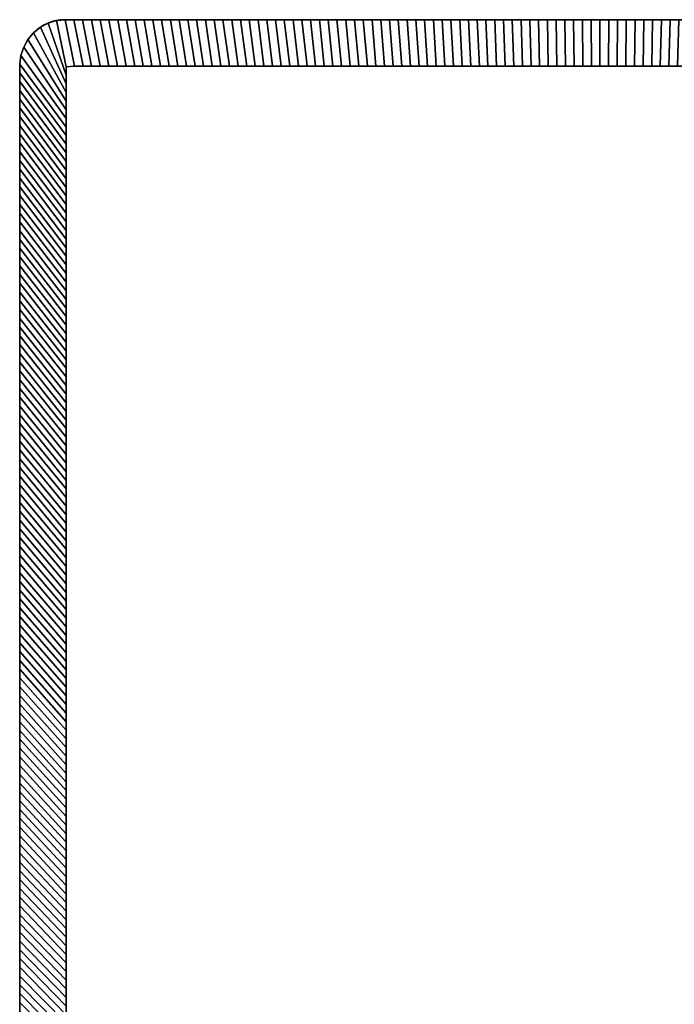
# Model space of a CAD drawing. Extents: x -14.9 to 10.5, y -11.3 to 8.7.
# Tile 6 of 14: x -14.9 to -11.6, y 3.7 to 8.7. Entities that reach past the tile are written whole.
import ezdxf

# ---------------------------------------------------------------- set-up
doc = ezdxf.new("R2010")
doc.units = 0
doc.header["$MEASUREMENT"] = 0
doc.layers.get('0').update_dxf_attribs({"linetype": 'CONTINUOUS'})

# ---------------------------------------------------------------- blocks, each defined once
blk = doc.blocks.new('cover-1')
blk.add_lwpolyline([(-3.3346, 1.7598), (3.3346, 1.7598, -0.414214), (3.5315, 1.563), (3.5315, -1.563, -0.414214), (3.3346, -1.7598), (-3.3346, -1.7598, -0.414214), (-3.5315, -1.563), (-3.5315, 1.563, -0.414214)], format="xyb", close=True)
for centre, radius in [((-3.2677, 1.4961), 0.0984), ((-1.2992, 1.4961), 0.0984), ((-2.6575, 0.4823), 0.0984), ((-2.2835, 0), 0.4724), ((-1.9094, -0.4823), 0.0984), ((-3.2677, -1.4961), 0.0984), ((-1.2992, -1.4961), 0.0984)]:
    blk.add_circle(centre, radius)

msp = doc.modelspace()

# ---------------------------------------------------------------- linework, layer by layer
at = {"elevation": -14.2262}
msp.add_lwpolyline([(10.5408, 5.0585, 0.164351), (10.5409, 5.1343), (9.4798, 8.6128, 0.32213), (9.3678, 8.6934), (8.7795, 8.6934), (-14.6962, 8.6934, 0.376322), (-14.9017, 8.4589), (-14.9017, -11.0714), (-14.9017, -11.0721, 0.376322), (-14.6962, -11.3066), (8.7795, -11.3066), (9.3678, -11.3066, 0.318681), (9.4804, -11.2243), (10.5409, -7.7474, 0.154887), (10.542, -7.6752, -0.15531)], format="xyb", close=True, dxfattribs=at)
at = {"extrusion": (-1, 6.12323e-17, 6.12323e-17), "elevation": 14.9017}
for points in [[(0.5188, -7.2971), (-6.5678, -7.2971, -0.414214), (-6.804, -7.0608), (-6.804, -3.5175, -0.414214), (-6.5678, -3.2813), (0.5188, -3.2813, -0.414214), (0.7551, -3.5175), (0.7551, -7.0608, -0.414214)], [(0.5188, -7.1002), (-6.5678, -7.1002, -0.414214), (-6.6071, -7.0608), (-6.6071, -3.5175, -0.414214), (-6.5678, -3.4782), (0.5188, -3.4782, -0.414214), (0.5582, -3.5175), (0.5582, -7.0608, -0.414214)]]:
    msp.add_lwpolyline(points, format="xyb", close=True, dxfattribs=at)
at = {"extrusion": (-1, 6.12323e-17, 6.12323e-17)}
for centre in [(-6.2922, -3.7931, 14.9017), (-6.2922, -6.7853, 14.9017), (-4.3237, -3.7931, 14.9017), (-4.3237, -6.7853, 14.9017)]:
    msp.add_circle(centre, 0.1181, dxfattribs=at)

# ---------------------------------------------------------------- block references
msp.add_blockref('cover-1', (-3.0245, -5.2892, 14.9017), dxfattribs=at)

# ---------------------------------------------------------------- meshes
mesh = msp.add_polymesh((2, 9))
for k, corner in enumerate([(-14.5377, 8.6934, 13.3538), (-14.5822, 8.6934, 13.3538), (-14.6267, 8.6934, 13.3538), (-14.6712, 8.6934, 13.3538), (-14.7154, 8.69, 13.3538), (-14.7577, 8.6766, 13.3538), (-14.7968, 8.6554, 13.3538), (-14.8312, 8.6274, 13.3538), (-14.8598, 8.5933, 13.3538), (-14.493, 8.4572, 13.59), (-14.5367, 8.4572, 13.59), (-14.5804, 8.4572, 13.59), (-14.6241, 8.4572, 13.59), (-14.6655, 8.4548, 13.59), (-14.6655, 8.4111, 13.59), (-14.6655, 8.3674, 13.59), (-14.6655, 8.3237, 13.59), (-14.6655, 8.2799, 13.59)]):
    mesh.set_mesh_vertex(divmod(k, 9), corner)
mesh = msp.add_polymesh((2, 9))
for k, corner in enumerate([(-14.8312, 8.6274, -14.2262), (-14.7968, 8.6554, -14.2262), (-14.7577, 8.6766, -14.2262), (-14.7154, 8.69, -14.2262), (-14.6712, 8.6934, -14.2262), (-14.6267, 8.6934, -14.2262), (-14.5822, 8.6934, -14.2262), (-14.5377, 8.6934, -14.2262), (-14.4932, 8.6934, -14.2262), (-14.6655, 8.3237, -14.4624), (-14.6655, 8.3674, -14.4624), (-14.6655, 8.4111, -14.4624), (-14.6655, 8.4548, -14.4624), (-14.6241, 8.4572, -14.4624), (-14.5804, 8.4572, -14.4624), (-14.5367, 8.4572, -14.4624), (-14.493, 8.4572, -14.4624), (-14.4492, 8.4572, -14.4624)]):
    mesh.set_mesh_vertex(divmod(k, 9), corner)
mesh = msp.add_polymesh((2, 9))
for k, corner in enumerate([(-14.1817, 8.6934, 13.3538), (-14.2262, 8.6934, 13.3538), (-14.2707, 8.6934, 13.3538), (-14.3152, 8.6934, 13.3538), (-14.3597, 8.6934, 13.3538), (-14.4042, 8.6934, 13.3538), (-14.4487, 8.6934, 13.3538), (-14.4932, 8.6934, 13.3538), (-14.5377, 8.6934, 13.3538), (-14.1431, 8.4572, 13.59), (-14.1869, 8.4572, 13.59), (-14.2306, 8.4572, 13.59), (-14.2743, 8.4572, 13.59), (-14.3181, 8.4572, 13.59), (-14.3618, 8.4572, 13.59), (-14.4055, 8.4572, 13.59), (-14.4492, 8.4572, 13.59), (-14.493, 8.4572, 13.59)]):
    mesh.set_mesh_vertex(divmod(k, 9), corner)
mesh = msp.add_polymesh((2, 9))
for k, corner in enumerate([(-14.4932, 8.6934, -14.2262), (-14.4487, 8.6934, -14.2262), (-14.4042, 8.6934, -14.2262), (-14.3597, 8.6934, -14.2262), (-14.3152, 8.6934, -14.2262), (-14.2707, 8.6934, -14.2262), (-14.2262, 8.6934, -14.2262), (-14.1817, 8.6934, -14.2262), (-14.1372, 8.6934, -14.2262), (-14.4492, 8.4572, -14.4624), (-14.4055, 8.4572, -14.4624), (-14.3618, 8.4572, -14.4624), (-14.3181, 8.4572, -14.4624), (-14.2743, 8.4572, -14.4624), (-14.2306, 8.4572, -14.4624), (-14.1869, 8.4572, -14.4624), (-14.1431, 8.4572, -14.4624), (-14.0994, 8.4572, -14.4624)]):
    mesh.set_mesh_vertex(divmod(k, 9), corner)
mesh = msp.add_polymesh((2, 9))
for k, corner in enumerate([(-13.8257, 8.6934, 13.3538), (-13.8702, 8.6934, 13.3538), (-13.9147, 8.6934, 13.3538), (-13.9592, 8.6934, 13.3538), (-14.0037, 8.6934, 13.3538), (-14.0482, 8.6934, 13.3538), (-14.0927, 8.6934, 13.3538), (-14.1372, 8.6934, 13.3538), (-14.1817, 8.6934, 13.3538), (-13.7933, 8.4572, 13.59), (-13.837, 8.4572, 13.59), (-13.8808, 8.4572, 13.59), (-13.9245, 8.4572, 13.59), (-13.9682, 8.4572, 13.59), (-14.012, 8.4572, 13.59), (-14.0557, 8.4572, 13.59), (-14.0994, 8.4572, 13.59), (-14.1431, 8.4572, 13.59)]):
    mesh.set_mesh_vertex(divmod(k, 9), corner)
mesh = msp.add_polymesh((2, 9))
for k, corner in enumerate([(-14.1372, 8.6934, -14.2262), (-14.0927, 8.6934, -14.2262), (-14.0482, 8.6934, -14.2262), (-14.0037, 8.6934, -14.2262), (-13.9592, 8.6934, -14.2262), (-13.9147, 8.6934, -14.2262), (-13.8702, 8.6934, -14.2262), (-13.8257, 8.6934, -14.2262), (-13.7812, 8.6934, -14.2262), (-14.0994, 8.4572, -14.4624), (-14.0557, 8.4572, -14.4624), (-14.012, 8.4572, -14.4624), (-13.9682, 8.4572, -14.4624), (-13.9245, 8.4572, -14.4624), (-13.8808, 8.4572, -14.4624), (-13.837, 8.4572, -14.4624), (-13.7933, 8.4572, -14.4624), (-13.7496, 8.4572, -14.4624)]):
    mesh.set_mesh_vertex(divmod(k, 9), corner)
mesh = msp.add_polymesh((2, 9))
for k, corner in enumerate([(-13.4697, 8.6934, 13.3538), (-13.5142, 8.6934, 13.3538), (-13.5587, 8.6934, 13.3538), (-13.6032, 8.6934, 13.3538), (-13.6477, 8.6934, 13.3538), (-13.6922, 8.6934, 13.3538), (-13.7367, 8.6934, 13.3538), (-13.7812, 8.6934, 13.3538), (-13.8257, 8.6934, 13.3538), (-13.4435, 8.4572, 13.59), (-13.4872, 8.4572, 13.59), (-13.531, 8.4572, 13.59), (-13.5747, 8.4572, 13.59), (-13.6184, 8.4572, 13.59), (-13.6621, 8.4572, 13.59), (-13.7059, 8.4572, 13.59), (-13.7496, 8.4572, 13.59), (-13.7933, 8.4572, 13.59)]):
    mesh.set_mesh_vertex(divmod(k, 9), corner)
mesh = msp.add_polymesh((2, 9))
for k, corner in enumerate([(-13.7812, 8.6934, -14.2262), (-13.7367, 8.6934, -14.2262), (-13.6922, 8.6934, -14.2262), (-13.6477, 8.6934, -14.2262), (-13.6032, 8.6934, -14.2262), (-13.5587, 8.6934, -14.2262), (-13.5142, 8.6934, -14.2262), (-13.4697, 8.6934, -14.2262), (-13.4252, 8.6934, -14.2262), (-13.7496, 8.4572, -14.4624), (-13.7059, 8.4572, -14.4624), (-13.6621, 8.4572, -14.4624), (-13.6184, 8.4572, -14.4624), (-13.5747, 8.4572, -14.4624), (-13.531, 8.4572, -14.4624), (-13.4872, 8.4572, -14.4624), (-13.4435, 8.4572, -14.4624), (-13.3998, 8.4572, -14.4624)]):
    mesh.set_mesh_vertex(divmod(k, 9), corner)
mesh = msp.add_polymesh((2, 9))
for k, corner in enumerate([(-13.1137, 8.6934, 13.3538), (-13.1582, 8.6934, 13.3538), (-13.2027, 8.6934, 13.3538), (-13.2472, 8.6934, 13.3538), (-13.2917, 8.6934, 13.3538), (-13.3362, 8.6934, 13.3538), (-13.3807, 8.6934, 13.3538), (-13.4252, 8.6934, 13.3538), (-13.4697, 8.6934, 13.3538), (-13.0937, 8.4572, 13.59), (-13.1374, 8.4572, 13.59), (-13.1811, 8.4572, 13.59), (-13.2249, 8.4572, 13.59), (-13.2686, 8.4572, 13.59), (-13.3123, 8.4572, 13.59), (-13.356, 8.4572, 13.59), (-13.3998, 8.4572, 13.59), (-13.4435, 8.4572, 13.59)]):
    mesh.set_mesh_vertex(divmod(k, 9), corner)
mesh = msp.add_polymesh((2, 9))
for k, corner in enumerate([(-13.4252, 8.6934, -14.2262), (-13.3807, 8.6934, -14.2262), (-13.3362, 8.6934, -14.2262), (-13.2917, 8.6934, -14.2262), (-13.2472, 8.6934, -14.2262), (-13.2027, 8.6934, -14.2262), (-13.1582, 8.6934, -14.2262), (-13.1137, 8.6934, -14.2262), (-13.0692, 8.6934, -14.2262), (-13.3998, 8.4572, -14.4624), (-13.356, 8.4572, -14.4624), (-13.3123, 8.4572, -14.4624), (-13.2686, 8.4572, -14.4624), (-13.2249, 8.4572, -14.4624), (-13.1811, 8.4572, -14.4624), (-13.1374, 8.4572, -14.4624), (-13.0937, 8.4572, -14.4624), (-13.0499, 8.4572, -14.4624)]):
    mesh.set_mesh_vertex(divmod(k, 9), corner)
mesh = msp.add_polymesh((2, 9))
for k, corner in enumerate([(-12.7578, 8.6934, 13.3538), (-12.8023, 8.6934, 13.3538), (-12.8468, 8.6934, 13.3538), (-12.8913, 8.6934, 13.3538), (-12.9358, 8.6934, 13.3538), (-12.9803, 8.6934, 13.3538), (-13.0247, 8.6934, 13.3538), (-13.0692, 8.6934, 13.3538), (-13.1137, 8.6934, 13.3538), (-12.7439, 8.4572, 13.59), (-12.7876, 8.4572, 13.59), (-12.8313, 8.4572, 13.59), (-12.875, 8.4572, 13.59), (-12.9188, 8.4572, 13.59), (-12.9625, 8.4572, 13.59), (-13.0062, 8.4572, 13.59), (-13.0499, 8.4572, 13.59), (-13.0937, 8.4572, 13.59)]):
    mesh.set_mesh_vertex(divmod(k, 9), corner)
mesh = msp.add_polymesh((2, 9))
for k, corner in enumerate([(-13.0692, 8.6934, -14.2262), (-13.0247, 8.6934, -14.2262), (-12.9803, 8.6934, -14.2262), (-12.9358, 8.6934, -14.2262), (-12.8913, 8.6934, -14.2262), (-12.8468, 8.6934, -14.2262), (-12.8023, 8.6934, -14.2262), (-12.7578, 8.6934, -14.2262), (-12.7133, 8.6934, -14.2262), (-13.0499, 8.4572, -14.4624), (-13.0062, 8.4572, -14.4624), (-12.9625, 8.4572, -14.4624), (-12.9188, 8.4572, -14.4624), (-12.875, 8.4572, -14.4624), (-12.8313, 8.4572, -14.4624), (-12.7876, 8.4572, -14.4624), (-12.7439, 8.4572, -14.4624), (-12.7001, 8.4572, -14.4624)]):
    mesh.set_mesh_vertex(divmod(k, 9), corner)
mesh = msp.add_polymesh((2, 9))
for k, corner in enumerate([(-12.4018, 8.6934, 13.3538), (-12.4463, 8.6934, 13.3538), (-12.4908, 8.6934, 13.3538), (-12.5353, 8.6934, 13.3538), (-12.5798, 8.6934, 13.3538), (-12.6243, 8.6934, 13.3538), (-12.6688, 8.6934, 13.3538), (-12.7133, 8.6934, 13.3538), (-12.7578, 8.6934, 13.3538), (-12.394, 8.4572, 13.59), (-12.4378, 8.4572, 13.59), (-12.4815, 8.4572, 13.59), (-12.5252, 8.4572, 13.59), (-12.5689, 8.4572, 13.59), (-12.6127, 8.4572, 13.59), (-12.6564, 8.4572, 13.59), (-12.7001, 8.4572, 13.59), (-12.7439, 8.4572, 13.59)]):
    mesh.set_mesh_vertex(divmod(k, 9), corner)
mesh = msp.add_polymesh((2, 9))
for k, corner in enumerate([(-12.7133, 8.6934, -14.2262), (-12.6688, 8.6934, -14.2262), (-12.6243, 8.6934, -14.2262), (-12.5798, 8.6934, -14.2262), (-12.5353, 8.6934, -14.2262), (-12.4908, 8.6934, -14.2262), (-12.4463, 8.6934, -14.2262), (-12.4018, 8.6934, -14.2262), (-12.3573, 8.6934, -14.2262), (-12.7001, 8.4572, -14.4624), (-12.6564, 8.4572, -14.4624), (-12.6127, 8.4572, -14.4624), (-12.5689, 8.4572, -14.4624), (-12.5252, 8.4572, -14.4624), (-12.4815, 8.4572, -14.4624), (-12.4378, 8.4572, -14.4624), (-12.394, 8.4572, -14.4624), (-12.3503, 8.4572, -14.4624)]):
    mesh.set_mesh_vertex(divmod(k, 9), corner)
mesh = msp.add_polymesh((2, 9))
for k, corner in enumerate([(-12.0458, 8.6934, 13.3538), (-12.0903, 8.6934, 13.3538), (-12.1348, 8.6934, 13.3538), (-12.1793, 8.6934, 13.3538), (-12.2238, 8.6934, 13.3538), (-12.2683, 8.6934, 13.3538), (-12.3128, 8.6934, 13.3538), (-12.3573, 8.6934, 13.3538), (-12.4018, 8.6934, 13.3538), (-12.0442, 8.4572, 13.59), (-12.0879, 8.4572, 13.59), (-12.1317, 8.4572, 13.59), (-12.1754, 8.4572, 13.59), (-12.2191, 8.4572, 13.59), (-12.2629, 8.4572, 13.59), (-12.3066, 8.4572, 13.59), (-12.3503, 8.4572, 13.59), (-12.394, 8.4572, 13.59)]):
    mesh.set_mesh_vertex(divmod(k, 9), corner)
mesh = msp.add_polymesh((2, 9))
for k, corner in enumerate([(-12.3573, 8.6934, -14.2262), (-12.3128, 8.6934, -14.2262), (-12.2683, 8.6934, -14.2262), (-12.2238, 8.6934, -14.2262), (-12.1793, 8.6934, -14.2262), (-12.1348, 8.6934, -14.2262), (-12.0903, 8.6934, -14.2262), (-12.0458, 8.6934, -14.2262), (-12.0013, 8.6934, -14.2262), (-12.3503, 8.4572, -14.4624), (-12.3066, 8.4572, -14.4624), (-12.2629, 8.4572, -14.4624), (-12.2191, 8.4572, -14.4624), (-12.1754, 8.4572, -14.4624), (-12.1317, 8.4572, -14.4624), (-12.0879, 8.4572, -14.4624), (-12.0442, 8.4572, -14.4624), (-12.0005, 8.4572, -14.4624)]):
    mesh.set_mesh_vertex(divmod(k, 9), corner)
mesh = msp.add_polymesh((2, 9))
for k, corner in enumerate([(-11.6898, 8.6934, 13.3538), (-11.7343, 8.6934, 13.3538), (-11.7788, 8.6934, 13.3538), (-11.8233, 8.6934, 13.3538), (-11.8678, 8.6934, 13.3538), (-11.9123, 8.6934, 13.3538), (-11.9568, 8.6934, 13.3538), (-12.0013, 8.6934, 13.3538), (-12.0458, 8.6934, 13.3538), (-11.6944, 8.4572, 13.59), (-11.7381, 8.4572, 13.59), (-11.7818, 8.4572, 13.59), (-11.8256, 8.4572, 13.59), (-11.8693, 8.4572, 13.59), (-11.913, 8.4572, 13.59), (-11.9568, 8.4572, 13.59), (-12.0005, 8.4572, 13.59), (-12.0442, 8.4572, 13.59)]):
    mesh.set_mesh_vertex(divmod(k, 9), corner)
mesh = msp.add_polymesh((2, 9))
for k, corner in enumerate([(-12.0013, 8.6934, -14.2262), (-11.9568, 8.6934, -14.2262), (-11.9123, 8.6934, -14.2262), (-11.8678, 8.6934, -14.2262), (-11.8233, 8.6934, -14.2262), (-11.7788, 8.6934, -14.2262), (-11.7343, 8.6934, -14.2262), (-11.6898, 8.6934, -14.2262), (-11.6453, 8.6934, -14.2262), (-12.0005, 8.4572, -14.4624), (-11.9568, 8.4572, -14.4624), (-11.913, 8.4572, -14.4624), (-11.8693, 8.4572, -14.4624), (-11.8256, 8.4572, -14.4624), (-11.7818, 8.4572, -14.4624), (-11.7381, 8.4572, -14.4624), (-11.6944, 8.4572, -14.4624), (-11.6507, 8.4572, -14.4624)]):
    mesh.set_mesh_vertex(divmod(k, 9), corner)
mesh = msp.add_polymesh((2, 9))
for k, corner in enumerate([(-11.3338, 8.6934, 13.3538), (-11.3783, 8.6934, 13.3538), (-11.4228, 8.6934, 13.3538), (-11.4673, 8.6934, 13.3538), (-11.5118, 8.6934, 13.3538), (-11.5563, 8.6934, 13.3538), (-11.6008, 8.6934, 13.3538), (-11.6453, 8.6934, 13.3538), (-11.6898, 8.6934, 13.3538), (-11.3446, 8.4572, 13.59), (-11.3883, 8.4572, 13.59), (-11.432, 8.4572, 13.59), (-11.4758, 8.4572, 13.59), (-11.5195, 8.4572, 13.59), (-11.5632, 8.4572, 13.59), (-11.6069, 8.4572, 13.59), (-11.6507, 8.4572, 13.59), (-11.6944, 8.4572, 13.59)]):
    mesh.set_mesh_vertex(divmod(k, 9), corner)
mesh = msp.add_polymesh((2, 9))
for k, corner in enumerate([(-11.6453, 8.6934, -14.2262), (-11.6008, 8.6934, -14.2262), (-11.5563, 8.6934, -14.2262), (-11.5118, 8.6934, -14.2262), (-11.4673, 8.6934, -14.2262), (-11.4228, 8.6934, -14.2262), (-11.3783, 8.6934, -14.2262), (-11.3338, 8.6934, -14.2262), (-11.2893, 8.6934, -14.2262), (-11.6507, 8.4572, -14.4624), (-11.6069, 8.4572, -14.4624), (-11.5632, 8.4572, -14.4624), (-11.5195, 8.4572, -14.4624), (-11.4758, 8.4572, -14.4624), (-11.432, 8.4572, -14.4624), (-11.3883, 8.4572, -14.4624), (-11.3446, 8.4572, -14.4624), (-11.3008, 8.4572, -14.4624)]):
    mesh.set_mesh_vertex(divmod(k, 9), corner)
mesh = msp.add_polymesh((2, 9))
for k, corner in enumerate([(-14.9017, 8.2904, -14.2262), (-14.9017, 8.3349, -14.2262), (-14.9017, 8.3794, -14.2262), (-14.9017, 8.4239, -14.2262), (-14.9015, 8.4684, -14.2262), (-14.8956, 8.5124, -14.2262), (-14.8815, 8.5546, -14.2262), (-14.8598, 8.5933, -14.2262), (-14.8312, 8.6274, -14.2262), (-14.6655, 7.9738, -14.4624), (-14.6655, 8.0176, -14.4624), (-14.6655, 8.0613, -14.4624), (-14.6655, 8.105, -14.4624), (-14.6655, 8.1488, -14.4624), (-14.6655, 8.1925, -14.4624), (-14.6655, 8.2362, -14.4624), (-14.6655, 8.2799, -14.4624), (-14.6655, 8.3237, -14.4624)]):
    mesh.set_mesh_vertex(divmod(k, 9), corner)
mesh = msp.add_polymesh((2, 9))
for k, corner in enumerate([(-14.8598, 8.5933, 13.3538), (-14.8815, 8.5546, 13.3538), (-14.8956, 8.5124, 13.3538), (-14.9015, 8.4684, 13.3538), (-14.9017, 8.4239, 13.3538), (-14.9017, 8.3794, 13.3538), (-14.9017, 8.3349, 13.3538), (-14.9017, 8.2904, 13.3538), (-14.9017, 8.2459, 13.3538), (-14.6655, 8.2799, 13.59), (-14.6655, 8.2362, 13.59), (-14.6655, 8.1925, 13.59), (-14.6655, 8.1488, 13.59), (-14.6655, 8.105, 13.59), (-14.6655, 8.0613, 13.59), (-14.6655, 8.0176, 13.59), (-14.6655, 7.9738, 13.59), (-14.6655, 7.9301, 13.59)]):
    mesh.set_mesh_vertex(divmod(k, 9), corner)
mesh = msp.add_polymesh((2, 9))
for k, corner in enumerate([(-14.9017, 7.9344, -14.2262), (-14.9017, 7.9789, -14.2262), (-14.9017, 8.0234, -14.2262), (-14.9017, 8.0679, -14.2262), (-14.9017, 8.1124, -14.2262), (-14.9017, 8.1569, -14.2262), (-14.9017, 8.2014, -14.2262), (-14.9017, 8.2459, -14.2262), (-14.9017, 8.2904, -14.2262), (-14.6655, 7.624, -14.4624), (-14.6655, 7.6677, -14.4624), (-14.6655, 7.7115, -14.4624), (-14.6655, 7.7552, -14.4624), (-14.6655, 7.7989, -14.4624), (-14.6655, 7.8427, -14.4624), (-14.6655, 7.8864, -14.4624), (-14.6655, 7.9301, -14.4624), (-14.6655, 7.9738, -14.4624)]):
    mesh.set_mesh_vertex(divmod(k, 9), corner)
mesh = msp.add_polymesh((2, 9))
for k, corner in enumerate([(-14.9017, 8.2459, 13.3538), (-14.9017, 8.2014, 13.3538), (-14.9017, 8.1569, 13.3538), (-14.9017, 8.1124, 13.3538), (-14.9017, 8.0679, 13.3538), (-14.9017, 8.0234, 13.3538), (-14.9017, 7.9789, 13.3538), (-14.9017, 7.9344, 13.3538), (-14.9017, 7.8899, 13.3538), (-14.6655, 7.9301, 13.59), (-14.6655, 7.8864, 13.59), (-14.6655, 7.8427, 13.59), (-14.6655, 7.7989, 13.59), (-14.6655, 7.7552, 13.59), (-14.6655, 7.7115, 13.59), (-14.6655, 7.6677, 13.59), (-14.6655, 7.624, 13.59), (-14.6655, 7.5803, 13.59)]):
    mesh.set_mesh_vertex(divmod(k, 9), corner)
mesh = msp.add_polymesh((2, 9))
for k, corner in enumerate([(-14.9017, 7.5784, -14.2262), (-14.9017, 7.6229, -14.2262), (-14.9017, 7.6674, -14.2262), (-14.9017, 7.7119, -14.2262), (-14.9017, 7.7564, -14.2262), (-14.9017, 7.8009, -14.2262), (-14.9017, 7.8454, -14.2262), (-14.9017, 7.8899, -14.2262), (-14.9017, 7.9344, -14.2262), (-14.6655, 7.2742, -14.4624), (-14.6655, 7.3179, -14.4624), (-14.6655, 7.3617, -14.4624), (-14.6655, 7.4054, -14.4624), (-14.6655, 7.4491, -14.4624), (-14.6655, 7.4928, -14.4624), (-14.6655, 7.5366, -14.4624), (-14.6655, 7.5803, -14.4624), (-14.6655, 7.624, -14.4624)]):
    mesh.set_mesh_vertex(divmod(k, 9), corner)
mesh = msp.add_polymesh((2, 9))
for k, corner in enumerate([(-14.9017, 7.8899, 13.3538), (-14.9017, 7.8454, 13.3538), (-14.9017, 7.8009, 13.3538), (-14.9017, 7.7564, 13.3538), (-14.9017, 7.7119, 13.3538), (-14.9017, 7.6674, 13.3538), (-14.9017, 7.6229, 13.3538), (-14.9017, 7.5784, 13.3538), (-14.9017, 7.5339, 13.3538), (-14.6655, 7.5803, 13.59), (-14.6655, 7.5366, 13.59), (-14.6655, 7.4928, 13.59), (-14.6655, 7.4491, 13.59), (-14.6655, 7.4054, 13.59), (-14.6655, 7.3617, 13.59), (-14.6655, 7.3179, 13.59), (-14.6655, 7.2742, 13.59), (-14.6655, 7.2305, 13.59)]):
    mesh.set_mesh_vertex(divmod(k, 9), corner)
mesh = msp.add_polymesh((2, 9))
for k, corner in enumerate([(-14.9017, 7.2225, -14.2262), (-14.9017, 7.267, -14.2262), (-14.9017, 7.3115, -14.2262), (-14.9017, 7.356, -14.2262), (-14.9017, 7.4005, -14.2262), (-14.9017, 7.4449, -14.2262), (-14.9017, 7.4894, -14.2262), (-14.9017, 7.5339, -14.2262), (-14.9017, 7.5784, -14.2262), (-14.6655, 6.9244, -14.4624), (-14.6655, 6.9681, -14.4624), (-14.6655, 7.0118, -14.4624), (-14.6655, 7.0556, -14.4624), (-14.6655, 7.0993, -14.4624), (-14.6655, 7.143, -14.4624), (-14.6655, 7.1867, -14.4624), (-14.6655, 7.2305, -14.4624), (-14.6655, 7.2742, -14.4624)]):
    mesh.set_mesh_vertex(divmod(k, 9), corner)
mesh = msp.add_polymesh((2, 9))
for k, corner in enumerate([(-14.9017, 7.5339, 13.3538), (-14.9017, 7.4894, 13.3538), (-14.9017, 7.4449, 13.3538), (-14.9017, 7.4005, 13.3538), (-14.9017, 7.356, 13.3538), (-14.9017, 7.3115, 13.3538), (-14.9017, 7.267, 13.3538), (-14.9017, 7.2225, 13.3538), (-14.9017, 7.178, 13.3538), (-14.6655, 7.2305, 13.59), (-14.6655, 7.1867, 13.59), (-14.6655, 7.143, 13.59), (-14.6655, 7.0993, 13.59), (-14.6655, 7.0556, 13.59), (-14.6655, 7.0118, 13.59), (-14.6655, 6.9681, 13.59), (-14.6655, 6.9244, 13.59), (-14.6655, 6.8806, 13.59)]):
    mesh.set_mesh_vertex(divmod(k, 9), corner)
mesh = msp.add_polymesh((2, 9))
for k, corner in enumerate([(-14.9017, 6.8665, -14.2262), (-14.9017, 6.911, -14.2262), (-14.9017, 6.9555, -14.2262), (-14.9017, 7, -14.2262), (-14.9017, 7.0445, -14.2262), (-14.9017, 7.089, -14.2262), (-14.9017, 7.1335, -14.2262), (-14.9017, 7.178, -14.2262), (-14.9017, 7.2225, -14.2262), (-14.6655, 6.5746, -14.4624), (-14.6655, 6.6183, -14.4624), (-14.6655, 6.662, -14.4624), (-14.6655, 6.7057, -14.4624), (-14.6655, 6.7495, -14.4624), (-14.6655, 6.7932, -14.4624), (-14.6655, 6.8369, -14.4624), (-14.6655, 6.8806, -14.4624), (-14.6655, 6.9244, -14.4624)]):
    mesh.set_mesh_vertex(divmod(k, 9), corner)
mesh = msp.add_polymesh((2, 9))
for k, corner in enumerate([(-14.9017, 7.178, 13.3538), (-14.9017, 7.1335, 13.3538), (-14.9017, 7.089, 13.3538), (-14.9017, 7.0445, 13.3538), (-14.9017, 7, 13.3538), (-14.9017, 6.9555, 13.3538), (-14.9017, 6.911, 13.3538), (-14.9017, 6.8665, 13.3538), (-14.9017, 6.822, 13.3538), (-14.6655, 6.8806, 13.59), (-14.6655, 6.8369, 13.59), (-14.6655, 6.7932, 13.59), (-14.6655, 6.7495, 13.59), (-14.6655, 6.7057, 13.59), (-14.6655, 6.662, 13.59), (-14.6655, 6.6183, 13.59), (-14.6655, 6.5746, 13.59), (-14.6655, 6.5308, 13.59)]):
    mesh.set_mesh_vertex(divmod(k, 9), corner)
mesh = msp.add_polymesh((2, 9))
for k, corner in enumerate([(-14.9017, 6.5105, -14.2262), (-14.9017, 6.555, -14.2262), (-14.9017, 6.5995, -14.2262), (-14.9017, 6.644, -14.2262), (-14.9017, 6.6885, -14.2262), (-14.9017, 6.733, -14.2262), (-14.9017, 6.7775, -14.2262), (-14.9017, 6.822, -14.2262), (-14.9017, 6.8665, -14.2262), (-14.6655, 6.2247, -14.4624), (-14.6655, 6.2685, -14.4624), (-14.6655, 6.3122, -14.4624), (-14.6655, 6.3559, -14.4624), (-14.6655, 6.3996, -14.4624), (-14.6655, 6.4434, -14.4624), (-14.6655, 6.4871, -14.4624), (-14.6655, 6.5308, -14.4624), (-14.6655, 6.5746, -14.4624)]):
    mesh.set_mesh_vertex(divmod(k, 9), corner)
mesh = msp.add_polymesh((2, 9))
for k, corner in enumerate([(-14.9017, 6.822, 13.3538), (-14.9017, 6.7775, 13.3538), (-14.9017, 6.733, 13.3538), (-14.9017, 6.6885, 13.3538), (-14.9017, 6.644, 13.3538), (-14.9017, 6.5995, 13.3538), (-14.9017, 6.555, 13.3538), (-14.9017, 6.5105, 13.3538), (-14.9017, 6.466, 13.3538), (-14.6655, 6.5308, 13.59), (-14.6655, 6.4871, 13.59), (-14.6655, 6.4434, 13.59), (-14.6655, 6.3996, 13.59), (-14.6655, 6.3559, 13.59), (-14.6655, 6.3122, 13.59), (-14.6655, 6.2685, 13.59), (-14.6655, 6.2247, 13.59), (-14.6655, 6.181, 13.59)]):
    mesh.set_mesh_vertex(divmod(k, 9), corner)
mesh = msp.add_polymesh((2, 9))
for k, corner in enumerate([(-14.9017, 6.1545, -14.2262), (-14.9017, 6.199, -14.2262), (-14.9017, 6.2435, -14.2262), (-14.9017, 6.288, -14.2262), (-14.9017, 6.3325, -14.2262), (-14.9017, 6.377, -14.2262), (-14.9017, 6.4215, -14.2262), (-14.9017, 6.466, -14.2262), (-14.9017, 6.5105, -14.2262), (-14.6655, 5.8749, -14.4624), (-14.6655, 5.9186, -14.4624), (-14.6655, 5.9624, -14.4624), (-14.6655, 6.0061, -14.4624), (-14.6655, 6.0498, -14.4624), (-14.6655, 6.0936, -14.4624), (-14.6655, 6.1373, -14.4624), (-14.6655, 6.181, -14.4624), (-14.6655, 6.2247, -14.4624)]):
    mesh.set_mesh_vertex(divmod(k, 9), corner)
mesh = msp.add_polymesh((2, 9))
for k, corner in enumerate([(-14.9017, 6.466, 13.3538), (-14.9017, 6.4215, 13.3538), (-14.9017, 6.377, 13.3538), (-14.9017, 6.3325, 13.3538), (-14.9017, 6.288, 13.3538), (-14.9017, 6.2435, 13.3538), (-14.9017, 6.199, 13.3538), (-14.9017, 6.1545, 13.3538), (-14.9017, 6.11, 13.3538), (-14.6655, 6.181, 13.59), (-14.6655, 6.1373, 13.59), (-14.6655, 6.0936, 13.59), (-14.6655, 6.0498, 13.59), (-14.6655, 6.0061, 13.59), (-14.6655, 5.9624, 13.59), (-14.6655, 5.9186, 13.59), (-14.6655, 5.8749, 13.59), (-14.6655, 5.8312, 13.59)]):
    mesh.set_mesh_vertex(divmod(k, 9), corner)
mesh = msp.add_polymesh((2, 9))
for k, corner in enumerate([(-14.9017, 5.7985, -14.2262), (-14.9017, 5.843, -14.2262), (-14.9017, 5.8875, -14.2262), (-14.9017, 5.932, -14.2262), (-14.9017, 5.9765, -14.2262), (-14.9017, 6.021, -14.2262), (-14.9017, 6.0655, -14.2262), (-14.9017, 6.11, -14.2262), (-14.9017, 6.1545, -14.2262), (-14.6655, 5.5251, -14.4624), (-14.6655, 5.5688, -14.4624), (-14.6655, 5.6125, -14.4624), (-14.6655, 5.6563, -14.4624), (-14.6655, 5.7, -14.4624), (-14.6655, 5.7437, -14.4624), (-14.6655, 5.7875, -14.4624), (-14.6655, 5.8312, -14.4624), (-14.6655, 5.8749, -14.4624)]):
    mesh.set_mesh_vertex(divmod(k, 9), corner)
mesh = msp.add_polymesh((2, 9))
for k, corner in enumerate([(-14.9017, 6.11, 13.3538), (-14.9017, 6.0655, 13.3538), (-14.9017, 6.021, 13.3538), (-14.9017, 5.9765, 13.3538), (-14.9017, 5.932, 13.3538), (-14.9017, 5.8875, 13.3538), (-14.9017, 5.843, 13.3538), (-14.9017, 5.7985, 13.3538), (-14.9017, 5.754, 13.3538), (-14.6655, 5.8312, 13.59), (-14.6655, 5.7875, 13.59), (-14.6655, 5.7437, 13.59), (-14.6655, 5.7, 13.59), (-14.6655, 5.6563, 13.59), (-14.6655, 5.6125, 13.59), (-14.6655, 5.5688, 13.59), (-14.6655, 5.5251, 13.59), (-14.6655, 5.4814, 13.59)]):
    mesh.set_mesh_vertex(divmod(k, 9), corner)
mesh = msp.add_polymesh((2, 9))
for k, corner in enumerate([(-14.9017, 5.4425, -14.2262), (-14.9017, 5.487, -14.2262), (-14.9017, 5.5315, -14.2262), (-14.9017, 5.576, -14.2262), (-14.9017, 5.6205, -14.2262), (-14.9017, 5.665, -14.2262), (-14.9017, 5.7095, -14.2262), (-14.9017, 5.754, -14.2262), (-14.9017, 5.7985, -14.2262), (-14.6655, 5.1753, -14.4624), (-14.6655, 5.219, -14.4624), (-14.6655, 5.2627, -14.4624), (-14.6655, 5.3065, -14.4624), (-14.6655, 5.3502, -14.4624), (-14.6655, 5.3939, -14.4624), (-14.6655, 5.4376, -14.4624), (-14.6655, 5.4814, -14.4624), (-14.6655, 5.5251, -14.4624)]):
    mesh.set_mesh_vertex(divmod(k, 9), corner)
mesh = msp.add_polymesh((2, 9))
for k, corner in enumerate([(-14.9017, 5.754, 13.3538), (-14.9017, 5.7095, 13.3538), (-14.9017, 5.665, 13.3538), (-14.9017, 5.6205, 13.3538), (-14.9017, 5.576, 13.3538), (-14.9017, 5.5315, 13.3538), (-14.9017, 5.487, 13.3538), (-14.9017, 5.4425, 13.3538), (-14.9017, 5.398, 13.3538), (-14.6655, 5.4814, 13.59), (-14.6655, 5.4376, 13.59), (-14.6655, 5.3939, 13.59), (-14.6655, 5.3502, 13.59), (-14.6655, 5.3065, 13.59), (-14.6655, 5.2627, 13.59), (-14.6655, 5.219, 13.59), (-14.6655, 5.1753, 13.59), (-14.6655, 5.1315, 13.59)]):
    mesh.set_mesh_vertex(divmod(k, 9), corner)
mesh = msp.add_polymesh((2, 9))
for k, corner in enumerate([(-14.9017, 5.0866, -14.2262), (-14.9017, 5.1311, -14.2262), (-14.9017, 5.1756, -14.2262), (-14.9017, 5.2201, -14.2262), (-14.9017, 5.2646, -14.2262), (-14.9017, 5.309, -14.2262), (-14.9017, 5.3535, -14.2262), (-14.9017, 5.398, -14.2262), (-14.9017, 5.4425, -14.2262), (-14.6655, 4.8254, -14.4624), (-14.6655, 4.8692, -14.4624), (-14.6655, 4.9129, -14.4624), (-14.6655, 4.9566, -14.4624), (-14.6655, 5.0004, -14.4624), (-14.6655, 5.0441, -14.4624), (-14.6655, 5.0878, -14.4624), (-14.6655, 5.1315, -14.4624), (-14.6655, 5.1753, -14.4624)]):
    mesh.set_mesh_vertex(divmod(k, 9), corner)
mesh = msp.add_polymesh((2, 9))
for k, corner in enumerate([(-14.9017, 5.398, 13.3538), (-14.9017, 5.3535, 13.3538), (-14.9017, 5.309, 13.3538), (-14.9017, 5.2646, 13.3538), (-14.9017, 5.2201, 13.3538), (-14.9017, 5.1756, 13.3538), (-14.9017, 5.1311, 13.3538), (-14.9017, 5.0866, 13.3538), (-14.9017, 5.0421, 13.3538), (-14.6655, 5.1315, 13.59), (-14.6655, 5.0878, 13.59), (-14.6655, 5.0441, 13.59), (-14.6655, 5.0004, 13.59), (-14.6655, 4.9566, 13.59), (-14.6655, 4.9129, 13.59), (-14.6655, 4.8692, 13.59), (-14.6655, 4.8254, 13.59), (-14.6655, 4.7817, 13.59)]):
    mesh.set_mesh_vertex(divmod(k, 9), corner)
mesh = msp.add_polymesh((2, 9))
for k, corner in enumerate([(-14.9017, 4.7306, -14.2262), (-14.9017, 4.7751, -14.2262), (-14.9017, 4.8196, -14.2262), (-14.9017, 4.8641, -14.2262), (-14.9017, 4.9086, -14.2262), (-14.9017, 4.9531, -14.2262), (-14.9017, 4.9976, -14.2262), (-14.9017, 5.0421, -14.2262), (-14.9017, 5.0866, -14.2262), (-14.6655, 4.4756, -14.4624), (-14.6655, 4.5194, -14.4624), (-14.6655, 4.5631, -14.4624), (-14.6655, 4.6068, -14.4624), (-14.6655, 4.6505, -14.4624), (-14.6655, 4.6943, -14.4624), (-14.6655, 4.738, -14.4624), (-14.6655, 4.7817, -14.4624), (-14.6655, 4.8254, -14.4624)]):
    mesh.set_mesh_vertex(divmod(k, 9), corner)
mesh = msp.add_polymesh((2, 9))
for k, corner in enumerate([(-14.9017, 5.0421, 13.3538), (-14.9017, 4.9976, 13.3538), (-14.9017, 4.9531, 13.3538), (-14.9017, 4.9086, 13.3538), (-14.9017, 4.8641, 13.3538), (-14.9017, 4.8196, 13.3538), (-14.9017, 4.7751, 13.3538), (-14.9017, 4.7306, 13.3538), (-14.9017, 4.6861, 13.3538), (-14.6655, 4.7817, 13.59), (-14.6655, 4.738, 13.59), (-14.6655, 4.6943, 13.59), (-14.6655, 4.6505, 13.59), (-14.6655, 4.6068, 13.59), (-14.6655, 4.5631, 13.59), (-14.6655, 4.5194, 13.59), (-14.6655, 4.4756, 13.59), (-14.6655, 4.4319, 13.59)]):
    mesh.set_mesh_vertex(divmod(k, 9), corner)
mesh = msp.add_polymesh((2, 9))
for k, corner in enumerate([(-14.9017, 4.3746, -14.2262), (-14.9017, 4.4191, -14.2262), (-14.9017, 4.4636, -14.2262), (-14.9017, 4.5081, -14.2262), (-14.9017, 4.5526, -14.2262), (-14.9017, 4.5971, -14.2262), (-14.9017, 4.6416, -14.2262), (-14.9017, 4.6861, -14.2262), (-14.9017, 4.7306, -14.2262), (-14.6655, 4.1258, -14.4624), (-14.6655, 4.1695, -14.4624), (-14.6655, 4.2133, -14.4624), (-14.6655, 4.257, -14.4624), (-14.6655, 4.3007, -14.4624), (-14.6655, 4.3444, -14.4624), (-14.6655, 4.3882, -14.4624), (-14.6655, 4.4319, -14.4624), (-14.6655, 4.4756, -14.4624)]):
    mesh.set_mesh_vertex(divmod(k, 9), corner)
mesh = msp.add_polymesh((2, 9))
for k, corner in enumerate([(-14.9017, 4.6861, 13.3538), (-14.9017, 4.6416, 13.3538), (-14.9017, 4.5971, 13.3538), (-14.9017, 4.5526, 13.3538), (-14.9017, 4.5081, 13.3538), (-14.9017, 4.4636, 13.3538), (-14.9017, 4.4191, 13.3538), (-14.9017, 4.3746, 13.3538), (-14.9017, 4.3301, 13.3538), (-14.6655, 4.4319, 13.59), (-14.6655, 4.3882, 13.59), (-14.6655, 4.3444, 13.59), (-14.6655, 4.3007, 13.59), (-14.6655, 4.257, 13.59), (-14.6655, 4.2133, 13.59), (-14.6655, 4.1695, 13.59), (-14.6655, 4.1258, 13.59), (-14.6655, 4.0821, 13.59)]):
    mesh.set_mesh_vertex(divmod(k, 9), corner)
mesh = msp.add_polymesh((2, 9))
for k, corner in enumerate([(-14.9017, 4.0186, -14.2262), (-14.9017, 4.0631, -14.2262), (-14.9017, 4.1076, -14.2262), (-14.9017, 4.1521, -14.2262), (-14.9017, 4.1966, -14.2262), (-14.9017, 4.2411, -14.2262), (-14.9017, 4.2856, -14.2262), (-14.9017, 4.3301, -14.2262), (-14.9017, 4.3746, -14.2262), (-14.6655, 3.776, -14.4624), (-14.6655, 3.8197, -14.4624), (-14.6655, 3.8634, -14.4624), (-14.6655, 3.9072, -14.4624), (-14.6655, 3.9509, -14.4624), (-14.6655, 3.9946, -14.4624), (-14.6655, 4.0383, -14.4624), (-14.6655, 4.0821, -14.4624), (-14.6655, 4.1258, -14.4624)]):
    mesh.set_mesh_vertex(divmod(k, 9), corner)
mesh = msp.add_polymesh((2, 9))
for k, corner in enumerate([(-14.9017, 4.3301, 13.3538), (-14.9017, 4.2856, 13.3538), (-14.9017, 4.2411, 13.3538), (-14.9017, 4.1966, 13.3538), (-14.9017, 4.1521, 13.3538), (-14.9017, 4.1076, 13.3538), (-14.9017, 4.0631, 13.3538), (-14.9017, 4.0186, 13.3538), (-14.9017, 3.9741, 13.3538), (-14.6655, 4.0821, 13.59), (-14.6655, 4.0383, 13.59), (-14.6655, 3.9946, 13.59), (-14.6655, 3.9509, 13.59), (-14.6655, 3.9072, 13.59), (-14.6655, 3.8634, 13.59), (-14.6655, 3.8197, 13.59), (-14.6655, 3.776, 13.59), (-14.6655, 3.7323, 13.59)]):
    mesh.set_mesh_vertex(divmod(k, 9), corner)
mesh = msp.add_polymesh((2, 9))
for k, corner in enumerate([(-14.9017, 3.6626, -14.2262), (-14.9017, 3.7071, -14.2262), (-14.9017, 3.7516, -14.2262), (-14.9017, 3.7961, -14.2262), (-14.9017, 3.8406, -14.2262), (-14.9017, 3.8851, -14.2262), (-14.9017, 3.9296, -14.2262), (-14.9017, 3.9741, -14.2262), (-14.9017, 4.0186, -14.2262), (-14.6655, 3.4262, -14.4624), (-14.6655, 3.4699, -14.4624), (-14.6655, 3.5136, -14.4624), (-14.6655, 3.5573, -14.4624), (-14.6655, 3.6011, -14.4624), (-14.6655, 3.6448, -14.4624), (-14.6655, 3.6885, -14.4624), (-14.6655, 3.7323, -14.4624), (-14.6655, 3.776, -14.4624)]):
    mesh.set_mesh_vertex(divmod(k, 9), corner)
mesh = msp.add_polymesh((2, 9))
for k, corner in enumerate([(-14.9017, 3.9741, 13.3538), (-14.9017, 3.9296, 13.3538), (-14.9017, 3.8851, 13.3538), (-14.9017, 3.8406, 13.3538), (-14.9017, 3.7961, 13.3538), (-14.9017, 3.7516, 13.3538), (-14.9017, 3.7071, 13.3538), (-14.9017, 3.6626, 13.3538), (-14.9017, 3.6181, 13.3538), (-14.6655, 3.7323, 13.59), (-14.6655, 3.6885, 13.59), (-14.6655, 3.6448, 13.59), (-14.6655, 3.6011, 13.59), (-14.6655, 3.5573, 13.59), (-14.6655, 3.5136, 13.59), (-14.6655, 3.4699, 13.59), (-14.6655, 3.4262, 13.59), (-14.6655, 3.3824, 13.59)]):
    mesh.set_mesh_vertex(divmod(k, 9), corner)

doc.saveas('drawing.dxf')
